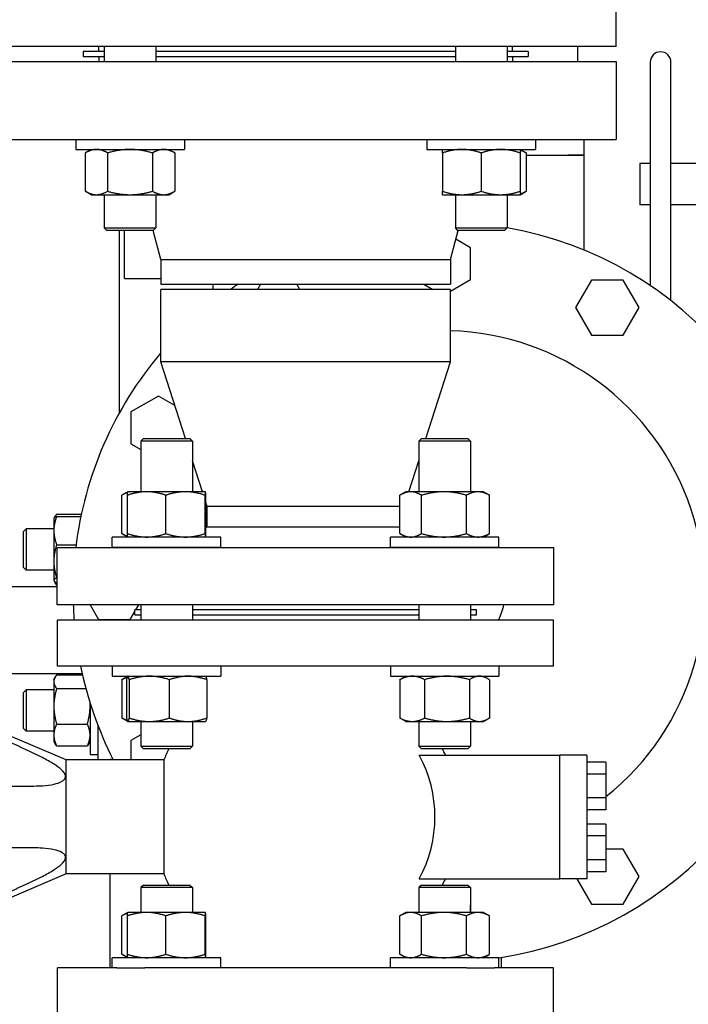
# Model space of a CAD drawing. Header units: inches. Extents: x 5 to 1128, y -85 to 748.
# Tile 256 of 256: x 391 to 399, y 191 to 203. Entities that reach past the tile are written whole.
import ezdxf

# ---------------------------------------------------------------- set-up
doc = ezdxf.new("R2010")
doc.units = ezdxf.units.IN
doc.header["$LTSCALE"] = 32
doc.header["$MEASUREMENT"] = 0
doc.layers.add('Visible (ANSI)', color=7, linetype='Continuous', lineweight=30)

msp = doc.modelspace()

# ---------------------------------------------------------------- linework, layer by layer
at = {"layer": 'Visible (ANSI)'}
for p, q in [((398.15563, 202.96017), (398.15563, 203.84017)), ((398.15563, 202.96017), (390.65563, 202.96017)), ((391.97181, 202.90056), (391.71813, 202.90056)), ((391.71813, 202.90056), (391.71813, 202.83806)), ((391.90563, 202.90056), (391.90563, 202.96017)), ((391.97181, 202.96017), (391.97181, 202.77806)), ((392.59681, 202.96017), (392.59681, 202.77806)), ((396.21445, 202.90056), (392.59681, 202.90056)), ((396.21445, 202.96017), (396.21445, 202.77806)), ((396.83945, 202.96017), (396.83945, 202.77806)), ((397.09313, 202.90056), (396.83945, 202.90056)), ((396.90563, 202.90056), (396.90563, 202.96017)), ((397.09313, 202.90056), (397.09313, 202.83806)), ((397.69568, 202.77806), (397.69568, 202.96017)), ((390.65563, 202.77806), (398.15563, 202.77806)), ((391.71813, 202.83806), (391.97181, 202.83806)), ((391.90563, 202.83806), (391.90563, 202.77806)), ((392.59681, 202.83806), (396.21445, 202.83806)), ((396.83945, 202.83806), (397.09313, 202.83806)), ((396.90563, 202.83806), (396.90563, 202.77806)), ((398.15563, 202.77806), (398.15563, 201.83806)), ((398.56863, 202.77117), (398.56863, 200.07035)), ((398.81863, 199.88848), (398.81863, 202.77117)), ((390.65563, 201.83806), (398.15563, 201.83806)), ((391.62806, 201.83806), (391.62806, 201.71606)), ((392.94056, 201.83806), (392.94056, 201.71606)), ((395.8707, 201.83806), (395.8707, 201.71606)), ((397.1832, 201.83806), (397.1832, 201.71606)), ((397.76568, 201.83806), (397.76568, 201.64855)), ((391.62806, 201.71606), (392.94056, 201.71606)), ((391.81556, 201.71606), (391.74305, 201.67419)), ((392.75306, 201.71606), (392.82558, 201.67419)), ((395.8707, 201.71606), (397.1832, 201.71606)), ((396.9957, 201.71606), (397.06822, 201.67419)), ((391.74305, 201.67419), (391.74305, 201.21093)), ((392.01368, 201.67419), (392.01368, 201.21093)), ((392.55495, 201.67419), (392.55495, 201.21093)), ((392.82558, 201.67419), (392.82558, 201.21093)), ((396.0582, 201.67419), (396.0582, 201.21093)), ((396.52695, 201.67419), (396.52695, 201.21093)), ((396.9957, 201.67419), (396.9957, 201.21093)), ((397.06822, 201.67419), (397.06822, 201.21093)), ((397.06822, 201.64855), (397.57818, 201.64855)), ((397.06822, 201.64855), (397.57818, 201.64855)), ((397.57818, 201.64855), (397.76568, 201.64855)), ((397.76568, 201.64855), (397.57818, 201.64855)), ((397.76568, 201.64855), (397.76568, 200.50094)), ((398.44363, 201.54617), (398.44363, 201.04617)), ((398.56863, 201.54617), (398.44363, 201.54617)), ((399.44363, 201.54617), (398.81863, 201.54617)), ((391.81556, 201.16906), (391.74305, 201.21093)), ((392.75306, 201.16906), (392.82558, 201.21093)), ((396.9957, 201.16906), (397.06822, 201.21093)), ((391.81556, 201.16906), (391.87836, 201.16906)), ((391.87836, 201.16906), (392.28431, 201.16906)), ((391.97181, 201.16906), (391.97181, 200.76936)), ((392.28431, 201.16906), (392.69026, 201.16906)), ((392.59681, 201.16906), (392.59681, 200.76936)), ((392.69026, 201.16906), (392.75306, 201.16906)), ((396.0582, 201.16906), (396.29258, 201.16906)), ((396.21445, 201.16906), (396.21445, 200.76936)), ((396.29258, 201.16906), (396.76133, 201.16906)), ((396.76133, 201.16906), (396.9957, 201.16906)), ((396.83945, 201.16906), (396.83945, 200.76936)), ((398.56863, 201.04617), (398.44363, 201.04617)), ((399.44363, 201.04617), (398.81863, 201.04617)), ((391.97181, 200.76936), (392.59681, 200.76936)), ((392.00311, 200.73806), (391.97181, 200.76936)), ((392.56551, 200.73806), (392.00311, 200.73806)), ((392.15563, 198.53314), (392.15563, 200.73806)), ((392.21568, 200.15855), (392.21568, 200.73806)), ((392.65563, 200.38695), (392.5649, 200.73806)), ((392.56551, 200.73806), (392.59681, 200.76936)), ((396.15563, 200.38695), (396.24637, 200.73806)), ((396.21445, 200.76936), (396.83945, 200.76936)), ((396.24575, 200.73806), (396.21445, 200.76936)), ((396.80815, 200.73806), (396.24575, 200.73806)), ((396.80815, 200.73806), (396.83945, 200.76936)), ((396.39757, 200.52843), (396.21886, 200.63161)), ((396.39757, 200.14507), (396.39757, 200.52843)), ((392.65563, 200.38695), (396.15563, 200.38695)), ((392.65563, 200.38695), (392.65563, 200.08806)), ((396.15563, 200.38695), (396.15563, 200.08806)), ((392.21568, 200.15855), (392.40318, 200.15855)), ((392.40318, 200.15855), (392.65563, 200.15855)), ((396.15563, 200.00538), (396.39757, 200.14507)), ((397.85885, 200.13691), (397.66717, 199.80491)), ((398.24221, 200.13691), (397.85885, 200.13691)), ((398.43389, 199.80491), (398.24221, 200.13691)), ((392.65563, 200.08806), (396.15563, 200.08806)), ((396.15563, 200.02556), (392.65563, 200.02556)), ((392.65563, 199.15056), (392.65563, 200.02556)), ((393.28363, 200.08806), (393.28363, 200.02556)), ((393.86078, 200.08806), (393.8247, 200.02556)), ((394.33657, 200.02556), (394.30048, 200.08806)), ((395.83231, 200.08806), (395.94056, 200.02556)), ((396.15563, 199.15056), (396.15563, 200.02556)), ((397.66717, 199.80491), (397.85885, 199.47291)), ((398.24221, 199.47291), (398.43389, 199.80491)), ((397.85885, 199.47291), (398.24221, 199.47291)), ((396.15563, 199.15056), (392.65563, 199.15056)), ((392.95263, 198.22245), (392.65563, 199.15056)), ((395.85864, 198.22245), (396.15563, 199.15056)), ((392.62757, 198.73511), (392.29557, 198.54343)), ((392.82506, 198.62109), (392.62757, 198.73511)), ((392.29557, 198.54343), (392.29557, 198.16007)), ((392.29557, 198.16007), (392.41375, 198.09183)), ((392.44505, 198.22245), (392.41375, 198.19115)), ((393.03875, 198.19115), (392.41375, 198.19115)), ((392.41375, 198.19115), (392.41375, 197.57925)), ((392.44505, 198.22245), (393.00745, 198.22245)), ((393.00745, 198.22245), (393.03875, 198.19115)), ((393.03875, 198.19115), (393.03875, 197.57925)), ((395.80381, 198.22245), (395.77251, 198.19115)), ((396.39751, 198.19115), (395.77251, 198.19115)), ((395.77251, 198.19115), (395.77251, 197.57925)), ((395.80381, 198.22245), (396.36621, 198.22245)), ((396.36621, 198.22245), (396.39751, 198.19115)), ((396.39751, 198.19115), (396.39751, 197.57925)), ((393.15845, 197.57925), (393.03875, 197.9533)), ((395.65281, 197.57925), (395.77251, 197.9533)), ((392.18507, 197.07412), (392.18507, 197.53738)), ((392.25744, 197.57921), (392.19015, 197.54036)), ((392.25299, 197.07412), (392.25299, 197.53738)), ((392.2575, 197.57925), (392.25744, 197.57921)), ((392.48504, 197.57925), (392.2575, 197.57925)), ((392.95372, 197.57925), (392.48504, 197.57925)), ((392.71709, 197.07412), (392.71709, 197.53738)), ((393.19494, 197.57925), (392.95372, 197.57925)), ((393.19035, 197.07412), (393.19035, 197.53738)), ((393.195, 197.57925), (393.19494, 197.57925)), ((393.195, 197.57925), (393.19507, 197.57921)), ((393.19952, 197.07412), (393.19952, 197.53738)), ((395.54382, 197.07412), (395.54382, 197.53738)), ((395.61626, 197.57925), (395.54891, 197.54036)), ((395.67515, 197.57925), (395.61626, 197.57925)), ((396.07707, 197.57925), (395.67515, 197.57925)), ((395.80648, 197.07412), (395.80648, 197.53738)), ((396.48693, 197.57925), (396.07707, 197.57925)), ((396.34766, 197.07412), (396.34766, 197.53738)), ((396.55376, 197.57925), (396.48693, 197.57925)), ((396.55376, 197.57925), (396.62111, 197.54036)), ((396.6262, 197.07412), (396.6262, 197.53738)), ((393.21563, 197.40056), (393.19952, 197.45091)), ((395.54382, 197.40056), (393.21563, 197.40056)), ((393.21563, 197.15306), (393.21563, 197.40056)), ((391.36564, 197.25942), (391.381, 197.28602)), ((391.39713, 197.30997), (391.69626, 197.30997)), ((391.39713, 197.2818), (391.69027, 197.2818)), ((391.36363, 197.25594), (391.36564, 197.25942)), ((391.36363, 197.25594), (391.36363, 197.11068)), ((390.99863, 197.09964), (391.02993, 197.13094)), ((390.99863, 196.66224), (390.99863, 197.09964)), ((391.02993, 197.13094), (391.02993, 196.63094)), ((391.36363, 197.13094), (391.02993, 197.13094)), ((391.36363, 197.11068), (391.36363, 196.73913)), ((392.25744, 197.03229), (392.19015, 197.07113)), ((395.54382, 197.15306), (393.19952, 197.15306)), ((395.61626, 197.03225), (395.54891, 197.07113)), ((396.55376, 197.03225), (396.62111, 197.07113)), ((391.39713, 196.93956), (391.63247, 196.93956)), ((393.3825, 197.03225), (392.07, 197.03225)), ((392.07, 196.91025), (392.07, 197.03225)), ((392.2575, 197.03225), (392.25744, 197.03229)), ((393.195, 197.03225), (393.19507, 197.03229)), ((393.3825, 196.91025), (393.3825, 197.03225)), ((396.74126, 197.03225), (395.42876, 197.03225)), ((395.42876, 196.91025), (395.42876, 197.03225)), ((396.74126, 196.91025), (396.74126, 197.03225)), ((397.40563, 196.90306), (391.40563, 196.90306)), ((391.40563, 196.21306), (391.40563, 196.90306)), ((392.07, 196.91025), (393.3825, 196.91025)), ((392.41375, 196.91025), (392.41375, 196.90306)), ((393.03875, 196.91025), (393.03875, 196.90306)), ((395.42876, 196.91025), (396.74126, 196.91025)), ((395.77251, 196.91025), (395.77251, 196.90306)), ((396.39751, 196.91025), (396.39751, 196.90306)), ((397.40563, 196.21306), (397.40563, 196.90306)), ((391.36363, 196.73913), (391.36363, 196.50939)), ((390.99863, 196.66224), (391.02993, 196.63094)), ((391.36363, 196.63094), (391.02993, 196.63094)), ((391.36363, 196.50939), (391.36363, 196.50594)), ((391.36363, 196.50594), (391.36564, 196.50246)), ((391.36564, 196.50246), (391.381, 196.47586)), ((391.39713, 196.5387), (391.40563, 196.5387)), ((391.39713, 196.48009), (391.40563, 196.48009)), ((391.39713, 196.45191), (391.40563, 196.45191)), ((390.80863, 196.43367), (391.40563, 196.43367)), ((397.40563, 196.21306), (391.40563, 196.21306)), ((391.80113, 196.21306), (391.90406, 196.03479)), ((392.3557, 196.15306), (392.39034, 196.21306)), ((392.41375, 196.21306), (392.41375, 196.02757)), ((393.03875, 196.21306), (393.03875, 196.02757)), ((395.77251, 196.21306), (395.77251, 196.02757)), ((396.39751, 196.21306), (396.39751, 196.02757)), ((392.28742, 196.03479), (392.34313, 196.13129)), ((392.41375, 196.15306), (392.34313, 196.15306)), ((392.34313, 196.09056), (392.34313, 196.15306)), ((392.34313, 196.09056), (392.41375, 196.09056)), ((395.77251, 196.15306), (393.03875, 196.15306)), ((393.03875, 196.09056), (395.77251, 196.09056)), ((396.46813, 196.15306), (396.39751, 196.15306)), ((396.39751, 196.09056), (396.46813, 196.09056)), ((396.46813, 196.09056), (396.46813, 196.15306)), ((397.4017, 196.02757), (391.40957, 196.02757)), ((391.40957, 195.47245), (391.40957, 196.02757)), ((391.90406, 196.03479), (392.28742, 196.03479)), ((397.4017, 195.47245), (397.4017, 196.02757)), ((390.80863, 195.38367), (391.7051, 195.38367)), ((392.12555, 195.47245), (391.40957, 195.47245)), ((392.07, 195.47245), (392.07, 195.35045)), ((392.46203, 195.47245), (392.12555, 195.47245)), ((396.34924, 195.47245), (392.46203, 195.47245)), ((393.3825, 195.47245), (393.3825, 195.35045)), ((395.42876, 195.47245), (395.42876, 195.35045)), ((396.68572, 195.47245), (396.34924, 195.47245)), ((397.4017, 195.47245), (396.68572, 195.47245)), ((396.74126, 195.47245), (396.74126, 195.35045)), ((391.36363, 195.3114), (391.381, 195.34148)), ((391.36363, 195.3114), (391.36363, 195.28355)), ((391.36363, 195.28355), (391.36363, 194.98716)), ((391.39713, 195.36542), (391.70925, 195.36542)), ((392.07, 195.35045), (393.3825, 195.35045)), ((392.18597, 195.30858), (392.18597, 194.84532)), ((392.25666, 195.34996), (392.20221, 195.31853)), ((392.2421, 195.30858), (392.2421, 194.84532)), ((392.2575, 195.35045), (392.25666, 195.34996)), ((392.27461, 195.30858), (392.27461, 194.84532)), ((392.75876, 195.30858), (392.75876, 194.84532)), ((393.195, 195.35045), (393.19585, 195.34996)), ((393.21041, 195.30858), (393.21041, 194.84532)), ((395.42876, 195.35045), (396.74126, 195.35045)), ((395.54472, 195.30858), (395.54472, 194.84532)), ((395.61626, 195.35045), (395.56097, 195.31853)), ((395.84302, 195.30858), (395.84302, 194.84532)), ((396.38331, 195.30858), (396.38331, 194.84532)), ((396.55376, 195.35045), (396.60905, 195.31853)), ((396.6253, 195.30858), (396.6253, 194.84532)), ((390.99863, 195.1551), (391.02993, 195.1864)), ((390.99863, 194.7177), (390.99863, 195.1551)), ((391.02993, 195.1864), (391.02993, 194.6864)), ((391.36363, 195.1864), (391.02993, 195.1864)), ((391.39713, 195.20167), (391.75017, 195.20167)), ((391.80163, 195.02551), (391.80163, 194.40515)), ((391.36363, 194.98716), (391.36363, 194.64001)), ((391.51193, 194.33859), (390.31114, 194.84843)), ((392.25666, 194.80394), (392.20221, 194.83537)), ((392.2575, 194.80345), (392.25666, 194.80394)), ((392.2575, 194.80345), (392.25835, 194.80345)), ((392.25835, 194.80345), (392.51668, 194.80345)), ((392.41375, 194.80345), (392.41375, 194.50375)), ((392.51668, 194.80345), (392.98459, 194.80345)), ((392.98459, 194.80345), (393.195, 194.80345)), ((393.03875, 194.80345), (393.03875, 194.50375)), ((393.195, 194.80345), (393.19585, 194.80394)), ((395.61626, 194.80345), (395.56097, 194.83537)), ((395.61626, 194.80345), (395.69387, 194.80345)), ((395.69387, 194.80345), (396.11317, 194.80345)), ((395.77251, 194.80345), (395.77251, 194.50375)), ((396.11317, 194.80345), (396.50431, 194.80345)), ((396.39751, 194.80345), (396.39751, 194.50375)), ((396.50431, 194.80345), (396.55376, 194.80345)), ((396.55376, 194.80345), (396.60905, 194.83537)), ((390.99863, 194.7177), (391.02993, 194.6864)), ((391.36363, 194.6864), (391.02993, 194.6864)), ((391.39713, 194.77265), (391.76814, 194.77265)), ((391.89863, 194.33859), (391.89863, 194.74913)), ((391.36363, 194.64001), (391.36363, 194.5614)), ((391.36363, 194.5614), (391.381, 194.53132)), ((391.80163, 194.5614), (391.78426, 194.53132)), ((392.41375, 194.64173), (392.29563, 194.57353)), ((392.29563, 194.57353), (392.29563, 194.33859)), ((391.39713, 194.50737), (391.76814, 194.50737)), ((392.41375, 194.50375), (393.03875, 194.50375)), ((392.44505, 194.47245), (392.41375, 194.50375)), ((393.00745, 194.47245), (392.44505, 194.47245)), ((393.00745, 194.47245), (393.03875, 194.50375)), ((395.77251, 194.50375), (396.39751, 194.50375)), ((395.80381, 194.47245), (395.77251, 194.50375)), ((396.36621, 194.47245), (395.80381, 194.47245)), ((396.36621, 194.47245), (396.39751, 194.50375)), ((391.51193, 192.96064), (391.51193, 194.33859)), ((392.69253, 194.33859), (391.51193, 194.33859)), ((391.51193, 192.96064), (391.51193, 194.33859)), ((391.80163, 194.40515), (391.89863, 194.40515)), ((392.04343, 194.33859), (392.04343, 194.34685)), ((392.04343, 194.34685), (392.07809, 194.34685)), ((392.69253, 194.33859), (392.69253, 192.96064)), ((395.77716, 194.39765), (397.4765, 194.39765)), ((397.80327, 194.39765), (397.4765, 194.39765)), ((397.4765, 192.90158), (397.4765, 194.39765)), ((397.80327, 194.39765), (397.80327, 192.90158)), ((398.03327, 194.31231), (397.80327, 194.31231)), ((398.03327, 194.31231), (398.03327, 194.16797)), ((398.03327, 194.16797), (397.80327, 194.16797)), ((398.03327, 194.16797), (398.03327, 193.87929)), ((398.03327, 193.87929), (397.80327, 193.87929)), ((398.03327, 193.87929), (398.03327, 193.73495)), ((398.03327, 193.73495), (397.80327, 193.73495)), ((398.03327, 193.56427), (397.80327, 193.56427)), ((398.03327, 193.56427), (398.03327, 193.41994)), ((398.03327, 193.41994), (397.80327, 193.41994)), ((398.03327, 193.41994), (398.03327, 193.13126)), ((398.24231, 193.26085), (398.03327, 193.26085)), ((398.43399, 192.92885), (398.24231, 193.26085)), ((398.03327, 193.13126), (397.80327, 193.13126)), ((398.03327, 193.13126), (398.03327, 192.98692)), ((391.51193, 192.96064), (390.31114, 192.4508)), ((392.69253, 192.96064), (391.51193, 192.96064)), ((392.04343, 191.82678), (392.04343, 192.96064)), ((395.77716, 192.90158), (397.4765, 192.90158)), ((397.80327, 192.90158), (397.4765, 192.90158)), ((397.68302, 192.90158), (397.85895, 192.59685)), ((398.03327, 192.98692), (397.80327, 192.98692)), ((398.24231, 192.59685), (398.43399, 192.92885)), ((392.44505, 192.82678), (392.41375, 192.79548)), ((393.03875, 192.79548), (392.41375, 192.79548)), ((392.41375, 192.79548), (392.41375, 192.49578)), ((392.44505, 192.82678), (393.00745, 192.82678)), ((393.00745, 192.82678), (393.03875, 192.79548)), ((393.03875, 192.79548), (393.03875, 192.49578)), ((395.80381, 192.82678), (395.77251, 192.79548)), ((396.39751, 192.79548), (395.77251, 192.79548)), ((395.77251, 192.79548), (395.77251, 192.49578)), ((395.80381, 192.82678), (396.36621, 192.82678)), ((396.36621, 192.82678), (396.39751, 192.79548)), ((396.39751, 192.79548), (396.39751, 192.49578)), ((396.39769, 192.58864), (396.39751, 192.58874)), ((396.39769, 192.49578), (396.39769, 192.58864)), ((397.85895, 192.59685), (398.24231, 192.59685)), ((392.18507, 191.99065), (392.18507, 192.45391)), ((392.25744, 192.49574), (392.19015, 192.4569)), ((392.25299, 191.99065), (392.25299, 192.45391)), ((392.2575, 192.49578), (392.25744, 192.49574)), ((392.48504, 192.49578), (392.2575, 192.49578)), ((392.95372, 192.49578), (392.48504, 192.49578)), ((392.71709, 191.99065), (392.71709, 192.45391)), ((393.19494, 192.49578), (392.95372, 192.49578)), ((393.19035, 191.99065), (393.19035, 192.45391)), ((393.195, 192.49578), (393.19494, 192.49578)), ((393.195, 192.49578), (393.19507, 192.49574)), ((393.19952, 191.99065), (393.19952, 192.45391)), ((395.54382, 191.99065), (395.54382, 192.45391)), ((395.61626, 192.49578), (395.54891, 192.4569)), ((395.67515, 192.49578), (395.61626, 192.49578)), ((396.07707, 192.49578), (395.67515, 192.49578)), ((395.80648, 191.99065), (395.80648, 192.45391)), ((396.48693, 192.49578), (396.07707, 192.49578)), ((396.34766, 191.99065), (396.34766, 192.45391)), ((396.55376, 192.49578), (396.48693, 192.49578)), ((396.55376, 192.49578), (396.62111, 192.4569)), ((396.6262, 191.99065), (396.6262, 192.45391)), ((393.3825, 191.94878), (392.07, 191.94878)), ((392.07, 191.82678), (392.07, 191.94878)), ((392.25744, 191.94882), (392.19015, 191.98766)), ((392.2575, 191.94878), (392.25744, 191.94882)), ((393.195, 191.94878), (393.19507, 191.94882)), ((393.3825, 191.82678), (393.3825, 191.94878)), ((396.74126, 191.94878), (395.42876, 191.94878)), ((395.42876, 191.82678), (395.42876, 191.94878)), ((395.61626, 191.94878), (395.54891, 191.98766)), ((396.55376, 191.94878), (396.62111, 191.98766)), ((396.74126, 191.82678), (396.74126, 191.94878)), ((396.76783, 191.95235), (396.76783, 191.82678)), ((392.12555, 191.82678), (391.40957, 191.82678)), ((391.40957, 191.27166), (391.40957, 191.82678)), ((392.12555, 191.82678), (392.46203, 191.82678)), ((396.34924, 191.82678), (392.46203, 191.82678)), ((396.34924, 191.82678), (396.68572, 191.82678)), ((397.4017, 191.82678), (396.68572, 191.82678)), ((397.4017, 191.27166), (397.4017, 191.82678))]:
    msp.add_line(p, q, dxfattribs=at)
for centre, radius, start, end in [((398.69363, 202.77117), 0.125, 0, 180), ((396.06563, 196.36685), 4.47, 278.693422, 80.031067), ((396.06563, 196.36685), 4.47, 123.645141, 125.064794), ((396.06563, 196.36685), 3.159, 308.525823, 88.367421), ((396.06563, 196.36685), 4.47, 139.717295, 173.110378), ((396.06563, 196.36685), 3.159, 157.167578, 157.431259), ((396.06563, 196.36685), 0.75, 45.638596, 46.429779), ((396.06563, 196.36685), 4.47, 181.971673, 184.353081), ((396.06563, 196.36685), 0.75, 333.103579, 348.167213), ((396.06563, 196.36685), 4.47, 191.542223, 206.984509), ((394.40563, 193.64961), 1.84646, 153.536411, 158.09095), ((394.40563, 193.64961), 1.84646, 23.898476, 26.463589), ((394.40563, 193.64961), 1.56226, 331.39201, 28.60799), ((396.06563, 196.36685), 3.159, 303.371091, 303.57711), ((394.40563, 193.64961), 1.84646, 201.90905, 206.463589), ((394.40563, 193.64961), 1.84646, 333.536411, 336.101524)]:
    msp.add_arc(centre, radius, start, end, dxfattribs=at)
for points, weights in [([(391.87836, 201.71606), (391.81556, 201.71606), (391.74305, 201.67419)], [1, 1.0379548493, 1]), ([(392.01368, 201.67419), (391.94116, 201.71606), (391.87836, 201.71606)], [1, 1.0379548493, 1]), ([(392.28431, 201.71606), (392.15871, 201.71606), (392.01368, 201.67419)], [1, 1.0379548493, 1]), ([(392.55495, 201.67419), (392.40991, 201.71606), (392.28431, 201.71606)], [1, 1.0379548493, 1]), ([(392.69026, 201.71606), (392.62746, 201.71606), (392.55495, 201.67419)], [1, 1.0379548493, 1]), ([(392.82558, 201.67419), (392.75306, 201.71606), (392.69026, 201.71606)], [1, 1.0379548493, 1]), ([(396.0582, 201.67419), (396.0582, 201.71606), (396.0582, 201.71606)], [1, 1.0379548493, 1]), ([(396.29258, 201.71606), (396.1838, 201.71606), (396.0582, 201.67419)], [1, 1.0379548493, 1]), ([(396.52695, 201.67419), (396.40135, 201.71606), (396.29258, 201.71606)], [1, 1.0379548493, 1]), ([(396.76133, 201.71606), (396.65255, 201.71606), (396.52695, 201.67419)], [1, 1.0379548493, 1]), ([(396.9957, 201.67419), (396.8701, 201.71606), (396.76133, 201.71606)], [1, 1.0379548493, 1]), ([(396.9957, 201.71606), (396.9957, 201.71606), (396.9957, 201.67419)], [1, 1.0379548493, 1]), ([(397.06822, 201.67419), (397.02998, 201.69627), (396.9957, 201.70651)], [1, 1.01965956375, 1.01895290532]), ([(391.74305, 201.21093), (391.81556, 201.16906), (391.87836, 201.16906)], [1, 1.0379548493, 1]), ([(391.87836, 201.16906), (391.94116, 201.16906), (392.01368, 201.21093)], [1, 1.0379548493, 1]), ([(392.01368, 201.21093), (392.15871, 201.16906), (392.28431, 201.16906)], [1, 1.0379548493, 1]), ([(392.28431, 201.16906), (392.40991, 201.16906), (392.55495, 201.21093)], [1, 1.0379548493, 1]), ([(392.55495, 201.21093), (392.62746, 201.16906), (392.69026, 201.16906)], [1, 1.0379548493, 1]), ([(392.69026, 201.16906), (392.75306, 201.16906), (392.82558, 201.21093)], [1, 1.0379548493, 1]), ([(396.0582, 201.16906), (396.0582, 201.16906), (396.0582, 201.21093)], [1, 1.0379548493, 1]), ([(396.0582, 201.21093), (396.1838, 201.16906), (396.29258, 201.16906)], [1, 1.0379548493, 1]), ([(396.29258, 201.16906), (396.40135, 201.16906), (396.52695, 201.21093)], [1, 1.0379548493, 1]), ([(396.52695, 201.21093), (396.65255, 201.16906), (396.76133, 201.16906)], [1, 1.0379548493, 1]), ([(396.76133, 201.16906), (396.8701, 201.16906), (396.9957, 201.21093)], [1, 1.0379548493, 1]), ([(396.9957, 201.17861), (397.02998, 201.18885), (397.06822, 201.21093)], [1.01895290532, 1.01965956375, 1]), ([(396.9957, 201.21093), (396.9957, 201.16906), (396.9957, 201.16906)], [1, 1.0379548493, 1]), ([(392.25544, 197.5697), (392.22217, 197.55946), (392.18507, 197.53738)], [1.01895290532, 1.01965956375, 1]), ([(392.48504, 197.57925), (392.37734, 197.57925), (392.25299, 197.53738)], [1, 1.0379548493, 1]), ([(392.25299, 197.53738), (392.25537, 197.57802), (392.25744, 197.57921)], [1, 1.03679753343, 1.00224405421]), ([(392.71709, 197.53738), (392.59273, 197.57925), (392.48504, 197.57925)], [1, 1.0379548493, 1]), ([(392.95372, 197.57925), (392.8439, 197.57925), (392.71709, 197.53738)], [1, 1.0379548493, 1]), ([(393.19035, 197.53738), (393.06354, 197.57925), (392.95372, 197.57925)], [1, 1.0379548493, 1]), ([(393.19494, 197.57925), (393.19281, 197.57925), (393.19035, 197.53738)], [1, 1.0379548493, 1]), ([(393.19952, 197.53738), (393.19706, 197.57925), (393.19494, 197.57925)], [1, 1.0379548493, 1]), ([(395.67515, 197.57925), (395.6142, 197.57925), (395.54382, 197.53738)], [1, 1.0379548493, 1]), ([(395.80648, 197.53738), (395.7361, 197.57925), (395.67515, 197.57925)], [1, 1.0379548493, 1]), ([(396.07707, 197.57925), (395.95149, 197.57925), (395.80648, 197.53738)], [1, 1.0379548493, 1]), ([(396.34766, 197.53738), (396.20265, 197.57925), (396.07707, 197.57925)], [1, 1.0379548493, 1]), ([(396.48693, 197.57925), (396.4223, 197.57925), (396.34766, 197.53738)], [1, 1.0379548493, 1]), ([(396.6262, 197.53738), (396.55157, 197.57925), (396.48693, 197.57925)], [1, 1.0379548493, 1]), ([(396.62111, 197.54036), (396.62364, 197.5389), (396.6262, 197.53738)], [1.00256693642, 1.00133007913, 1]), ([(391.39713, 197.2818), (391.36363, 197.19009), (391.36363, 197.11068)], [1, 1.0379548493, 1]), ([(391.36564, 197.25942), (391.37167, 197.26986), (391.39713, 197.2818)], [1.0141098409, 1.02858857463, 1]), ([(391.39713, 197.30997), (391.37947, 197.28683), (391.37127, 197.26609)], [1, 1.01965956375, 1.01895290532]), ([(391.36363, 197.11068), (391.36363, 197.03126), (391.39713, 196.93956)], [1, 1.0379548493, 1]), ([(392.18507, 197.07412), (392.22217, 197.05204), (392.25544, 197.0418)], [1, 1.01965956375, 1.01895290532]), ([(392.25744, 197.03229), (392.25537, 197.03348), (392.25299, 197.07412)], [1.00224405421, 1.03679753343, 1]), ([(392.25299, 197.07412), (392.37734, 197.03225), (392.48504, 197.03225)], [1, 1.0379548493, 1]), ([(392.48504, 197.03225), (392.59273, 197.03225), (392.71709, 197.07412)], [1, 1.0379548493, 1]), ([(392.71709, 197.07412), (392.8439, 197.03225), (392.95372, 197.03225)], [1, 1.0379548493, 1]), ([(392.95372, 197.03225), (393.06354, 197.03225), (393.19035, 197.07412)], [1, 1.0379548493, 1]), ([(393.19035, 197.07412), (393.19281, 197.03225), (393.19494, 197.03225)], [1, 1.0379548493, 1]), ([(393.19494, 197.03225), (393.19706, 197.03225), (393.19952, 197.07412)], [1, 1.0379548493, 1]), ([(395.54382, 197.07412), (395.6142, 197.03225), (395.67515, 197.03225)], [1, 1.0379548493, 1]), ([(395.67515, 197.03225), (395.7361, 197.03225), (395.80648, 197.07412)], [1, 1.0379548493, 1]), ([(395.80648, 197.07412), (395.95149, 197.03225), (396.07707, 197.03225)], [1, 1.0379548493, 1]), ([(396.07707, 197.03225), (396.20265, 197.03225), (396.34766, 197.07412)], [1, 1.0379548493, 1]), ([(396.34766, 197.07412), (396.4223, 197.03225), (396.48693, 197.03225)], [1, 1.0379548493, 1]), ([(396.48693, 197.03225), (396.55157, 197.03225), (396.6262, 197.07412)], [1, 1.0379548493, 1]), ([(396.6262, 197.07412), (396.62364, 197.0726), (396.62111, 197.07113)], [1, 1.00133007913, 1.00256693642]), ([(391.39713, 196.93956), (391.36363, 196.83215), (391.36363, 196.73913)], [1, 1.0379548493, 1]), ([(391.36363, 196.73913), (391.36363, 196.64611), (391.39713, 196.5387)], [1, 1.0379548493, 1]), ([(391.39713, 196.5387), (391.36363, 196.52299), (391.36363, 196.50939)], [1, 1.0379548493, 1]), ([(391.36363, 196.50939), (391.36363, 196.49579), (391.39713, 196.48009)], [1, 1.0379548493, 1]), ([(391.39713, 196.45191), (391.38768, 196.46429), (391.381, 196.47586)], [1, 1.01041754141, 1.01511643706]), ([(391.38195, 196.48808), (391.38834, 196.47056), (391.39713, 196.45191)], [1.01442793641, 1.00968562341, 1]), ([(391.39713, 195.36542), (391.36363, 195.32155), (391.36363, 195.28355)], [1, 1.0379548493, 1]), ([(391.36363, 195.28355), (391.36363, 195.24555), (391.39713, 195.20167)], [1, 1.0379548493, 1]), ([(392.24896, 195.3358), (392.2189, 195.32583), (392.18597, 195.30858)], [1.01826345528, 1.01529648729, 1]), ([(392.18597, 195.30858), (392.19422, 195.31391), (392.20221, 195.31853)], [1, 1.00467764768, 1.00820232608]), ([(392.25835, 195.35045), (392.25081, 195.35045), (392.2421, 195.30858)], [1, 1.0379548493, 1]), ([(392.27461, 195.30858), (392.26589, 195.35045), (392.25835, 195.35045)], [1, 1.0379548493, 1]), ([(392.51668, 195.35045), (392.40434, 195.35045), (392.27461, 195.30858)], [1, 1.0379548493, 1]), ([(392.75876, 195.30858), (392.62903, 195.35045), (392.51668, 195.35045)], [1, 1.0379548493, 1]), ([(392.98459, 195.35045), (392.87978, 195.35045), (392.75876, 195.30858)], [1, 1.0379548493, 1]), ([(393.21041, 195.30858), (393.08939, 195.35045), (392.98459, 195.35045)], [1, 1.0379548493, 1]), ([(393.19585, 195.34996), (393.20262, 195.34605), (393.21041, 195.30858)], [1.00734393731, 1.03383587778, 1]), ([(395.69387, 195.35045), (395.62465, 195.35045), (395.54472, 195.30858)], [1, 1.0379548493, 1]), ([(395.54472, 195.30858), (395.55298, 195.31391), (395.56097, 195.31853)], [1, 1.00467764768, 1.00820232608]), ([(395.84302, 195.30858), (395.76309, 195.35045), (395.69387, 195.35045)], [1, 1.0379548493, 1]), ([(396.11317, 195.35045), (395.98779, 195.35045), (395.84302, 195.30858)], [1, 1.0379548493, 1]), ([(396.38331, 195.30858), (396.23854, 195.35045), (396.11317, 195.35045)], [1, 1.0379548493, 1]), ([(396.50431, 195.35045), (396.44815, 195.35045), (396.38331, 195.30858)], [1, 1.0379548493, 1]), ([(396.6253, 195.30858), (396.56046, 195.35045), (396.50431, 195.35045)], [1, 1.0379548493, 1]), ([(391.39713, 195.20167), (391.36363, 195.08672), (391.36363, 194.98716)], [1, 1.0379548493, 1]), ([(391.80163, 194.98716), (391.80163, 195.00856), (391.80019, 195.0301)], [1, 1.00792138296, 1.01253629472]), ([(391.36363, 194.98716), (391.36363, 194.8876), (391.39713, 194.77265)], [1, 1.0379548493, 1]), ([(391.76814, 194.77265), (391.80163, 194.8876), (391.80163, 194.98716)], [1, 1.0379548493, 1]), ([(391.12332, 194.41733), (390.7963, 194.57178), (390.31114, 194.7886)], [1.02644093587, 1.03131527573, 1.00231855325]), ([(392.18597, 194.84532), (392.2189, 194.82807), (392.24896, 194.8181)], [1, 1.01529648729, 1.01826345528]), ([(392.20221, 194.83537), (392.19422, 194.83999), (392.18597, 194.84532)], [1.00820232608, 1.00467764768, 1]), ([(392.2421, 194.84532), (392.25081, 194.80345), (392.25835, 194.80345)], [1, 1.0379548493, 1]), ([(392.25835, 194.80345), (392.26589, 194.80345), (392.27461, 194.84532)], [1, 1.0379548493, 1]), ([(392.27461, 194.84532), (392.40434, 194.80345), (392.51668, 194.80345)], [1, 1.0379548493, 1]), ([(392.51668, 194.80345), (392.62903, 194.80345), (392.75876, 194.84532)], [1, 1.0379548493, 1]), ([(392.75876, 194.84532), (392.87978, 194.80345), (392.98459, 194.80345)], [1, 1.0379548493, 1]), ([(392.98459, 194.80345), (393.08939, 194.80345), (393.21041, 194.84532)], [1, 1.0379548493, 1]), ([(393.21041, 194.84532), (393.20262, 194.80784), (393.19585, 194.80394)], [1, 1.03383587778, 1.00734393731]), ([(395.56097, 194.83537), (395.55298, 194.83999), (395.54472, 194.84532)], [1.00820232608, 1.00467764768, 1]), ([(395.54472, 194.84532), (395.62465, 194.80345), (395.69387, 194.80345)], [1, 1.0379548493, 1]), ([(395.69387, 194.80345), (395.76309, 194.80345), (395.84302, 194.84532)], [1, 1.0379548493, 1]), ([(395.84302, 194.84532), (395.98779, 194.80345), (396.11317, 194.80345)], [1, 1.0379548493, 1]), ([(396.11317, 194.80345), (396.23854, 194.80345), (396.38331, 194.84532)], [1, 1.0379548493, 1]), ([(396.38331, 194.84532), (396.44815, 194.80345), (396.50431, 194.80345)], [1, 1.0379548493, 1]), ([(396.50431, 194.80345), (396.56046, 194.80345), (396.6253, 194.84532)], [1, 1.0379548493, 1]), ([(391.39713, 194.77265), (391.36363, 194.70157), (391.36363, 194.64001)], [1, 1.0379548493, 1]), ([(391.80163, 194.64001), (391.80163, 194.70157), (391.76814, 194.77265)], [1, 1.0379548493, 1]), ([(391.36363, 194.64001), (391.36363, 194.57845), (391.39713, 194.50737)], [1, 1.0379548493, 1]), ([(391.76814, 194.50737), (391.80163, 194.57845), (391.80163, 194.64001)], [1, 1.0379548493, 1]), ([(391.39713, 194.50737), (391.38768, 194.51974), (391.381, 194.53132)], [1, 1.01041754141, 1.01511643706]), ([(391.78426, 194.53132), (391.77758, 194.51974), (391.76814, 194.50737)], [1.01511643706, 1.01041754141, 1]), ([(390.31114, 194.02363), (390.7963, 194.02363), (391.12332, 194.02363)], [1.00231855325, 1.03131527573, 1.02644093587]), ([(391.12332, 193.2756), (390.7963, 193.2756), (390.31114, 193.2756)], [1.02644093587, 1.03131527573, 1.00231855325]), ([(390.31114, 192.51063), (390.7963, 192.72745), (391.12332, 192.8819)], [1.00231855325, 1.03131527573, 1.02644093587]), ([(392.25544, 192.48623), (392.22217, 192.47599), (392.18507, 192.45391)], [1.01895290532, 1.01965956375, 1]), ([(392.48504, 192.49578), (392.37734, 192.49578), (392.25299, 192.45391)], [1, 1.0379548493, 1]), ([(392.25299, 192.45391), (392.25537, 192.49455), (392.25744, 192.49574)], [1, 1.03679753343, 1.00224405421]), ([(392.71709, 192.45391), (392.59273, 192.49578), (392.48504, 192.49578)], [1, 1.0379548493, 1]), ([(392.95372, 192.49578), (392.8439, 192.49578), (392.71709, 192.45391)], [1, 1.0379548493, 1]), ([(393.19035, 192.45391), (393.06354, 192.49578), (392.95372, 192.49578)], [1, 1.0379548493, 1]), ([(393.19494, 192.49578), (393.19281, 192.49578), (393.19035, 192.45391)], [1, 1.0379548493, 1]), ([(393.19952, 192.45391), (393.19706, 192.49578), (393.19494, 192.49578)], [1, 1.0379548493, 1]), ([(395.67515, 192.49578), (395.6142, 192.49578), (395.54382, 192.45391)], [1, 1.0379548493, 1]), ([(395.80648, 192.45391), (395.7361, 192.49578), (395.67515, 192.49578)], [1, 1.0379548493, 1]), ([(396.07707, 192.49578), (395.95149, 192.49578), (395.80648, 192.45391)], [1, 1.0379548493, 1]), ([(396.34766, 192.45391), (396.20265, 192.49578), (396.07707, 192.49578)], [1, 1.0379548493, 1]), ([(396.48693, 192.49578), (396.4223, 192.49578), (396.34766, 192.45391)], [1, 1.0379548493, 1]), ([(396.6262, 192.45391), (396.55157, 192.49578), (396.48693, 192.49578)], [1, 1.0379548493, 1]), ([(396.62111, 192.4569), (396.62364, 192.45543), (396.6262, 192.45391)], [1.00256693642, 1.00133007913, 1]), ([(392.18507, 191.99065), (392.22217, 191.96857), (392.25544, 191.95833)], [1, 1.01965956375, 1.01895290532]), ([(392.25744, 191.94882), (392.25537, 191.95001), (392.25299, 191.99065)], [1.00224405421, 1.03679753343, 1]), ([(392.25299, 191.99065), (392.37734, 191.94878), (392.48504, 191.94878)], [1, 1.0379548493, 1]), ([(392.48504, 191.94878), (392.59273, 191.94878), (392.71709, 191.99065)], [1, 1.0379548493, 1]), ([(392.71709, 191.99065), (392.8439, 191.94878), (392.95372, 191.94878)], [1, 1.0379548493, 1]), ([(392.95372, 191.94878), (393.06354, 191.94878), (393.19035, 191.99065)], [1, 1.0379548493, 1]), ([(393.19035, 191.99065), (393.19281, 191.94878), (393.19494, 191.94878)], [1, 1.0379548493, 1]), ([(393.19494, 191.94878), (393.19706, 191.94878), (393.19952, 191.99065)], [1, 1.0379548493, 1]), ([(395.54382, 191.99065), (395.6142, 191.94878), (395.67515, 191.94878)], [1, 1.0379548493, 1]), ([(395.67515, 191.94878), (395.7361, 191.94878), (395.80648, 191.99065)], [1, 1.0379548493, 1]), ([(395.80648, 191.99065), (395.95149, 191.94878), (396.07707, 191.94878)], [1, 1.0379548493, 1]), ([(396.07707, 191.94878), (396.20265, 191.94878), (396.34766, 191.99065)], [1, 1.0379548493, 1]), ([(396.34766, 191.99065), (396.4223, 191.94878), (396.48693, 191.94878)], [1, 1.0379548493, 1]), ([(396.48693, 191.94878), (396.55157, 191.94878), (396.6262, 191.99065)], [1, 1.0379548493, 1]), ([(396.6262, 191.99065), (396.62364, 191.98913), (396.62111, 191.98766)], [1, 1.00133007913, 1.00256693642])]:
    msp.add_rational_spline(points, weights, degree=2, dxfattribs=at)
for points in [[(391.12332, 194.02363), (391.15771, 194.02362), (391.19164, 194.02463), (391.27555, 194.03013), (391.32439, 194.0361), (391.40077, 194.05351), (391.4339, 194.06376), (391.47267, 194.08585), (391.48373, 194.09429), (391.49975, 194.11408), (391.50478, 194.12538), (391.50478, 194.15251), (391.49975, 194.16573), (391.48373, 194.19169), (391.47267, 194.20443), (391.4339, 194.24176), (391.40077, 194.26533), (391.32439, 194.31441), (391.27555, 194.34135), (391.19164, 194.38449), (391.15771, 194.4011), (391.12332, 194.41733)], [(391.12332, 192.8819), (391.15771, 192.89813), (391.19164, 192.91474), (391.27555, 192.95788), (391.32439, 192.98482), (391.40077, 193.0339), (391.4339, 193.05747), (391.47267, 193.0948), (391.48373, 193.10754), (391.49975, 193.1335), (391.50478, 193.14672), (391.50478, 193.17385), (391.49975, 193.18515), (391.48373, 193.20494), (391.47267, 193.21338), (391.4339, 193.23547), (391.40077, 193.24572), (391.32439, 193.26313), (391.27555, 193.2691), (391.19164, 193.2746), (391.15771, 193.27561), (391.12332, 193.2756)]]:
    msp.add_open_spline(points, degree=3, knots=[-5.86569564, -5.86569564, -5.86569564, -5.86569564, -5.59812072, -5.59812072, -5.18611433, -5.18611433, -4.8937342, -4.8937342, -4.74754414, -4.74754414, -4.60135408, -4.60135408, -4.45516402, -4.45516402, -4.30897396, -4.30897396, -4.01659384, -4.01659384, -3.60458744, -3.60458744, -3.33701253, -3.33701253, -3.33701253, -3.33701253], dxfattribs=at)

doc.saveas('drawing.dxf')
